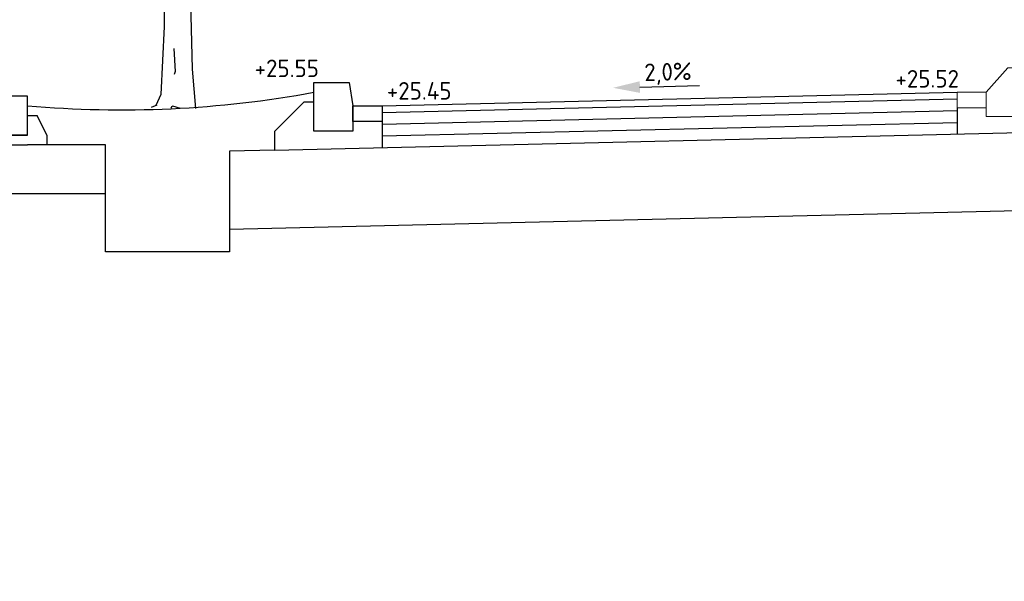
# Model space of a CAD drawing. Header units: metres. Extents: x 196651 to 397723, y 354703 to 710691.
# Tile 248 of 256: x 198847.82 to 198852.87, y 355369.85 to 355372.73. Entities that reach past the tile are written whole.
import ezdxf
from ezdxf.enums import TextEntityAlignment as Align

# ---------------------------------------------------------------- set-up
doc = ezdxf.new("R2010")
doc.units = ezdxf.units.M
doc.header["$MEASUREMENT"] = 0
doc.layers.add('X-XX-AL-AANPIJLING-M', color=7, linetype='Continuous', lineweight=18)
doc.layers.add('X-XX-XX-DETAIL1-G', color=1, linetype='Continuous', lineweight=18)
for name, color, linetype in [('X-XX-NIEUW-DETAIL-S', 1, 'Continuous'), ('X-XX-NIEUW-DETAIL-T', 3, 'Continuous'), ('X-XX-NIEUW-DETAIL_GROEN-S', 7, 'Continuous')]:
    doc.layers.add(name, color=color, linetype=linetype)
doc.styles.add('NLCS-ISO', font='NLCS-ISO.ttf')
doc.styles.add('NLCS-ISO-T18', font='NLCS-ISO.ttf')
doc.dimstyles.new('Jens 1_50 - standaard', dxfattribs={"dimscale": 0.05, "dimtxt": 1.8, "dimasz": 1.8, "dimexe": 2, "dimexo": 2, "dimgap": 0.7, "dimtad": 1, "dimzin": 0, "dimdsep": 46, "dimtxsty": 'NLCS-ISO', "dimcen": 2.5, "dimdle": 2, "dimse1": 1, "dimse2": 1, "dimclrd": 256, "dimclre": 256, "dimclrt": 256, "dimadec": 1, "dimazin": 0, "dimtfac": 1, "dimtdec": 3, "dimtofl": 0, "dimtmove": 1, "dimatfit": 0, "dimfxl": 2, "dimfxlon": 1, "dimtfillclr": 254, "dimtolj": 1, "dimtzin": 0, "dimlwd": 18, "dimlwe": 18, "dimarcsym": 0})

# ---------------------------------------------------------------- blocks, each defined once
blk = doc.blocks.new('*U175')
blk.add_lwpolyline([(0.1, 0), (0, 0), (0, -0.2), (0.1, -0.2), (0.1, 0)], close=True)
for points in [[(0.1, -0.2), (0.1, -0.1), (0.15, -0.1)], [(0.1, -0.2), (0, -0.2), (0, -0.25), (0.1, -0.25)], [(0.2, -0.25), (0.1, -0.25)]]:
    blk.add_lwpolyline(points)
at = {"flags": 128}
for points in [[(0.2, -0.2), (0.15, -0.1)], [(0.2, -0.2), (0.2, -0.25)]]:
    blk.add_lwpolyline(points, dxfattribs=at)
blk = doc.blocks.new('JENS-DEATIL-NIEUW AAN TE PLANTEN BOOM')
at = {"color": 37}
blk.add_line((-0.1268, 0.03), (-0.1758, 0.011), dxfattribs=at)
for points in [[(-0.5358, 2.328), (-0.2508, 2.09, -0.074112), (-0.1218, 1.945), (-0.0698, 1.748), (-0.0648, 0.703), (-0.0928, 0.122), (-0.1338, 0.027)], [(0.0762, 0), (0.0111, 0.0202, 0.393382), (-0.0012, 0.0143), (-0.0068, 0)]]:
    blk.add_lwpolyline(points, format="xyb", dxfattribs=at)
for points in [[(0.3392, 2.106), (0.1772, 1.836), (0.1502, 1.701), (0.1632, 0.796), (0.1772, 0.338), (0.2042, 0)], [(0.0202, 0.514), (0.0302, 0.318), (0.0232, 0.292)]]:
    blk.add_lwpolyline(points, dxfattribs=at)
blk = doc.blocks.new('*U182')
blk.add_hatch(color=5).paths.add_polyline_path([(-0.1512, 0.0322), (-0.1524, 0.0922), (-0.2894, 0.0595)])
at = {"color": 5, "flags": 128}
blk.add_lwpolyline([(-0.1518, 0.0622), (0.1534, 0.0683)], dxfattribs=at)
at = {"insert": (-0.0083, 0.1844), "char_height": 0.09, "width": 1.310814, "attachment_point": 2, "rotation": 1.1458, "style": 'NLCS-ISO-T18'}
blk.add_mtext('2,0%', dxfattribs=at)
blk = doc.blocks.new('*D1674')
at = {"layer": 'Defpoints', "color": 0, "transparency": 16777216}
for p in [(198849.3291, 355372.0092), (198847.8591, 355371.9392), (198849.3291, 355367.5484)]:
    blk.add_point(p, dxfattribs=at)
at = {"layer": 'X-XX-AL-AANPIJLING-M', "linetype": 'Continuous', "lineweight": 18, "transparency": 16777216}
blk.add_line((198847.9491, 355367.5484), (198849.2391, 355367.5484), dxfattribs=at)
at = {"layer": 'X-XX-AL-AANPIJLING-M', "transparency": 16777216}
for points in [[(198847.9491, 355367.5634), (198847.9491, 355367.5334), (198847.8591, 355367.5484)], [(198849.2391, 355367.5634), (198849.2391, 355367.5334), (198849.3291, 355367.5484)]]:
    blk.add_solid(points, dxfattribs=at)
at = {"layer": 'X-XX-AL-AANPIJLING-M', "transparency": 16777216, "insert": (198848.5941, 355367.6284), "char_height": 0.09, "attachment_point": 5, "style": 'NLCS-ISO'}
blk.add_mtext('\\A1;1.47', dxfattribs=at)
blk = doc.blocks.new('*D1675')
at = {"layer": 'Defpoints', "color": 0, "transparency": 16777216}
for p in [(198852.7791, 355371.9592), (198849.5291, 355371.8892), (198852.7791, 355367.5484)]:
    blk.add_point(p, dxfattribs=at)
at = {"layer": 'X-XX-AL-AANPIJLING-M', "linetype": 'Continuous', "lineweight": 18, "transparency": 16777216}
blk.add_line((198849.6191, 355367.5484), (198852.6891, 355367.5484), dxfattribs=at)
at = {"layer": 'X-XX-AL-AANPIJLING-M', "transparency": 16777216}
for points in [[(198849.6191, 355367.5634), (198849.6191, 355367.5334), (198849.5291, 355367.5484)], [(198852.6891, 355367.5634), (198852.6891, 355367.5334), (198852.7791, 355367.5484)]]:
    blk.add_solid(points, dxfattribs=at)
at = {"layer": 'X-XX-AL-AANPIJLING-M', "transparency": 16777216, "insert": (198851.1541, 355367.6284), "char_height": 0.09, "attachment_point": 5, "style": 'NLCS-ISO'}
blk.add_mtext('\\A1;3.25', dxfattribs=at)
blk = doc.blocks.new('*D1683')
at = {"layer": 'Defpoints', "color": 0, "transparency": 16777216}
for p in [(198849.3291, 355372.2592), (198847.8591, 355372.1892), (198849.3291, 355367.7984)]:
    blk.add_point(p, dxfattribs=at)
at = {"layer": 'X-XX-AL-AANPIJLING-M', "linetype": 'Continuous', "lineweight": 18, "transparency": 16777216}
blk.add_line((198847.9491, 355367.7984), (198849.2391, 355367.7984), dxfattribs=at)
at = {"layer": 'X-XX-AL-AANPIJLING-M', "transparency": 16777216}
for points in [[(198847.9491, 355367.8134), (198847.9491, 355367.7834), (198847.8591, 355367.7984)], [(198849.2391, 355367.8134), (198849.2391, 355367.7834), (198849.3291, 355367.7984)]]:
    blk.add_solid(points, dxfattribs=at)
at = {"layer": 'X-XX-AL-AANPIJLING-M', "transparency": 16777216, "insert": (198848.5941, 355367.8784), "char_height": 0.09, "attachment_point": 5, "style": 'NLCS-ISO'}
blk.add_mtext('\\A1;Groenvak', dxfattribs=at)
blk = doc.blocks.new('*D1684')
at = {"layer": 'Defpoints', "color": 0, "transparency": 16777216}
for p in [(198852.7791, 355372.2092), (198849.5291, 355372.1392), (198852.7791, 355367.7984)]:
    blk.add_point(p, dxfattribs=at)
at = {"layer": 'X-XX-AL-AANPIJLING-M', "linetype": 'Continuous', "lineweight": 18, "transparency": 16777216}
blk.add_line((198849.6191, 355367.7984), (198852.6891, 355367.7984), dxfattribs=at)
at = {"layer": 'X-XX-AL-AANPIJLING-M', "transparency": 16777216}
for points in [[(198849.6191, 355367.8134), (198849.6191, 355367.7834), (198849.5291, 355367.7984)], [(198852.6891, 355367.8134), (198852.6891, 355367.7834), (198852.7791, 355367.7984)]]:
    blk.add_solid(points, dxfattribs=at)
at = {"layer": 'X-XX-AL-AANPIJLING-M', "transparency": 16777216, "insert": (198851.1541, 355367.8919), "char_height": 0.09, "attachment_point": 5, "style": 'NLCS-ISO'}
blk.add_mtext('\\A1;Rijbaan', dxfattribs=at)

msp = doc.modelspace()

# ---------------------------------------------------------------- linework, layer by layer
at = {"layer": 'X-XX-NIEUW-DETAIL-S', "flags": 128}
for points in [[(198849.3291, 355372.4092), (198849.5091, 355372.4092), (198849.5291, 355372.2892), (198849.5291, 355372.1592), (198849.3291, 355372.1592), (198849.3291, 355372.4092)], [(198849.5291, 355372.2892), (198849.6791, 355372.2892), (198849.6791, 355372.2092), (198849.5291, 355372.2092)]]:
    msp.add_lwpolyline(points, close=True, dxfattribs=at)
msp.add_lwpolyline([(198847.8591, 355372.2894, 0.067507), (198849.3291, 355372.3584, 0.067874)], format="xyb", dxfattribs=at)
for points in [[(198849.6791, 355372.2892), (198852.6291, 355372.3592)], [(198849.1291, 355372.0611), (198849.1291, 355372.1592), (198849.2791, 355372.3092), (198849.3291, 355372.3092)], [(198849.6791, 355372.2542), (198852.6291, 355372.3242)], [(198852.6291, 355372.2792), (198852.6291, 355372.1442)], [(198849.6813, 355372.1943), (198852.6291, 355372.2642)], [(198849.6791, 355372.2092), (198849.6791, 355372.0742)], [(198849.6791, 355372.1342), (198852.6291, 355372.2042)], [(198844.9891, 355372.1248), (198844.9891, 355371.8592), (198845.3891, 355371.8592), (198845.7591, 355371.8592), (198845.9168, 355372.0169), (198847.357, 355371.9913), (198847.5091, 355371.8392), (198848.2591, 355371.8392), (198848.2591, 355372.0892), (198847.9591, 355372.0892)], [(198849.1291, 355372.0611), (198848.8953, 355372.0556), (198848.8953, 355371.6555), (198853.3765, 355371.7618), (198853.3765, 355372.1619), (198853.1741, 355372.1571)], [(198849.1291, 355372.0611), (198853.1741, 355372.1571)], [(198848.8953, 355371.6555), (198848.8953, 355371.5392), (198848.2591, 355371.5392), (198848.2591, 355371.8392)]]:
    msp.add_lwpolyline(points, dxfattribs=at)
at = {"layer": 'X-XX-XX-DETAIL1-G', "flags": 128}
msp.add_lwpolyline([(198852.9991, 355372.4842), (198852.8891, 355372.4842), (198852.7791, 355372.3592), (198852.7791, 355372.2342), (198852.9991, 355372.2342), (198852.9991, 355372.4842)], dxfattribs=at)
msp.add_lwpolyline([(198852.6291, 355372.3592), (198852.7791, 355372.3592), (198852.7791, 355372.2792), (198852.6291, 355372.2792)], close=True, dxfattribs=at)

# ---------------------------------------------------------------- block references
at = {"layer": 'X-XX-NIEUW-DETAIL-S'}
msp.add_blockref('*U175', (198847.7591, 355372.3392), dxfattribs=at)
at = {"layer": 'X-XX-NIEUW-DETAIL-T', "rotation": 0.477254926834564}
msp.add_blockref('*U182', (198851.1541, 355372.3242), dxfattribs=at)
at = {"layer": 'X-XX-NIEUW-DETAIL_GROEN-S', "xscale": 0.6, "yscale": 0.6}
msp.add_blockref('JENS-DEATIL-NIEUW AAN TE PLANTEN BOOM', (198848.5988, 355372.2744), dxfattribs=at)

# ---------------------------------------------------------------- texts
at = {"layer": 'X-XX-NIEUW-DETAIL-T', "style": 'NLCS-ISO-T18'}
for s, p in [('+25.55', (198849.1897, 355372.4092)), ('+25.52', (198852.4761, 355372.3556)), ('+25.45', (198849.8692, 355372.2937))]:
    msp.add_text(s, height=0.09, dxfattribs=at).set_placement(p, align=Align.BOTTOM_CENTER)

# ---------------------------------------------------------------- dimensions: what is measured, and where the dimension line sits
at = {"layer": 'X-XX-AL-AANPIJLING-M'}
for base, p1, p2, text, picture, middle in [((198849.3291, 355367.7984), (198847.8591, 355372.1892), (198849.3291, 355372.2592), 'Groenvak', '*D1683', (198848.5941, 355367.8784)), ((198852.7791, 355367.7984), (198849.5291, 355372.1392), (198852.7791, 355372.2092), 'Rijbaan', '*D1684', (198851.1541, 355367.8919))]:
    dim = msp.add_linear_dim(base=base, p1=p1, p2=p2, text=text, dimstyle='Jens 1_50 - standaard', dxfattribs=at)
    dim.commit()
    dim.dimension.update_dxf_attribs({"geometry": picture, "text_midpoint": middle})
for base, p1, p2, picture, middle in [((198849.3291, 355367.5484), (198847.8591, 355371.9392), (198849.3291, 355372.0092), '*D1674', (198848.5941, 355367.6284)), ((198852.7791, 355367.5484), (198849.5291, 355371.8892), (198852.7791, 355371.9592), '*D1675', (198851.1541, 355367.6284))]:
    dim = msp.add_linear_dim(base=base, p1=p1, p2=p2, dimstyle='Jens 1_50 - standaard', dxfattribs=at)
    dim.commit()
    dim.dimension.update_dxf_attribs({"geometry": picture, "text_midpoint": middle})

doc.saveas('drawing.dxf')
